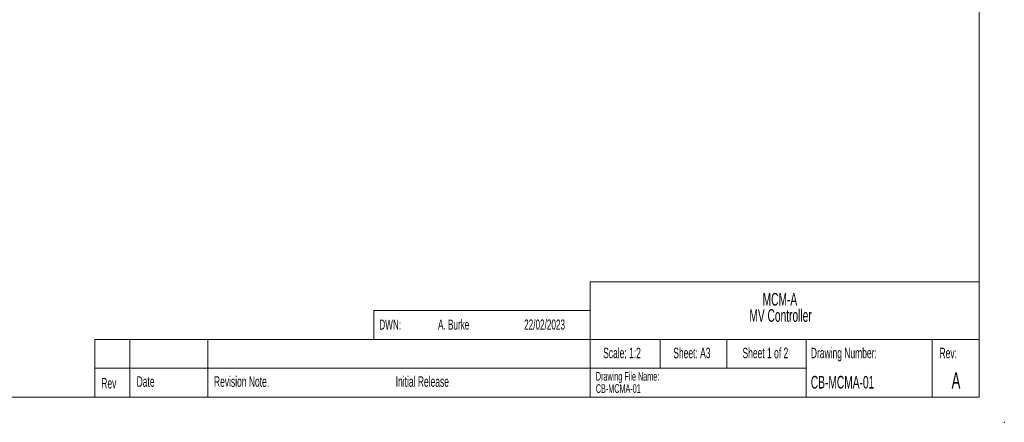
# Model space of a CAD drawing. Header units: millimetres. Extents: x 0 to 420, y 0 to 297.
# Tile 51 of 106: x 147 to 420, y 0 to 112. Entities that reach past the tile are written whole.
import ezdxf

# ---------------------------------------------------------------- set-up
doc = ezdxf.new("R2010")
doc.units = ezdxf.units.MM
doc.header["$PDSIZE"] = -1
doc.styles.add('SLDTEXTSTYLE0', font='TXT', dxfattribs={"width": 0.605})

# ---------------------------------------------------------------- blocks, each defined once
blk = doc.blocks.new('SW_NOTE_0')
at = {"color": 0, "linetype": 'Continuous', "lineweight": 0, "char_height": 3.5, "attachment_point": 2, "style": 'SLDTEXTSTYLE0'}
for s, insert in [('MCM-A', (6.51, 4.51)), ('MV Controller', (6.69, 0))]:
    blk.add_mtext(s, dxfattribs=dict(at, insert=insert))
blk = doc.blocks.new('SW_NOTE_0_1')
at = {"color": 0, "linetype": 'Continuous', "lineweight": 0, "char_height": 2.4, "attachment_point": 1, "style": 'SLDTEXTSTYLE0'}
for s, insert in [('Drawing File Name:', (0, 3.09)), ('CB-MCMA-01', (0, -0.31))]:
    blk.add_mtext(s, dxfattribs=dict(at, insert=insert))

msp = doc.modelspace()

# ---------------------------------------------------------------- linework, layer by layer
at = {"color": 7, "linetype": 'Continuous', "lineweight": 18}
for p, q in [((413, 290), (413, 7)), ((305, 39), (413, 39)), ((305, 39), (305, 7)), ((245, 31), (245, 23)), ((245, 31), (305, 31)), ((167.56, 23), (167.56, 7)), ((167.56, 23), (245, 23)), ((177.28, 23), (177.28, 7)), ((198.93, 23), (198.93, 7)), ((245, 23), (413, 23)), ((324.5, 23), (324.5, 15)), ((343, 23), (343, 15)), ((365, 15), (365, 23)), ((400, 15), (400, 23)), ((167.56, 15), (245, 15)), ((245, 15), (365, 15)), ((365, 15), (365, 7)), ((400, 15), (400, 7)), ((7, 7), (413, 7))]:
    msp.add_line(p, q, dxfattribs=at)
at = {"color": 7, "linetype": 'Continuous', "lineweight": 0}
msp.add_point((420, 0), dxfattribs=at)

# ---------------------------------------------------------------- block references
for name, p in [('SW_NOTE_0', (351.2, 31.38)), ('SW_NOTE_0_1', (306.61, 10.88))]:
    msp.add_blockref(name, p, dxfattribs=at)

# ---------------------------------------------------------------- texts
at = {"color": 7, "linetype": 'Continuous', "lineweight": 0, "style": 'SLDTEXTSTYLE0'}
for s, insert, char_height, attachment_point in [('DWN:', (246.5, 28.52), 2.8, 1), ('A. Burke', (262.8, 28.52), 2.8, 1), ('22/02/2023', (286.72, 28.52), 2.8, 1), ('Scale: 1:2', (313.88, 20.69), 2.91, 2), ('Sheet: A3', (333.28, 20.69), 2.91, 2), ('Sheet 1 of 2', (353.67, 20.69), 2.9104, 2), ('Drawing Number:', (366.29, 20.69), 2.9104, 1), ('Rev:', (404.43, 20.69), 2.91, 2), ('A', (406.59, 13.87), 4.5, 2), ('Rev', (169.33, 12.29), 2.91, 1), ('Date', (179.14, 12.76), 2.91, 1), ('Revision Note.', (200.61, 12.76), 2.9104, 1), ('Initial Release', (251.05, 12.76), 2.9104, 1), ('CB-MCMA-01', (366.29, 12.87), 3.5, 1)]:
    msp.add_mtext(s, dxfattribs=dict(at, insert=insert, char_height=char_height, attachment_point=attachment_point))

doc.saveas('drawing.dxf')
